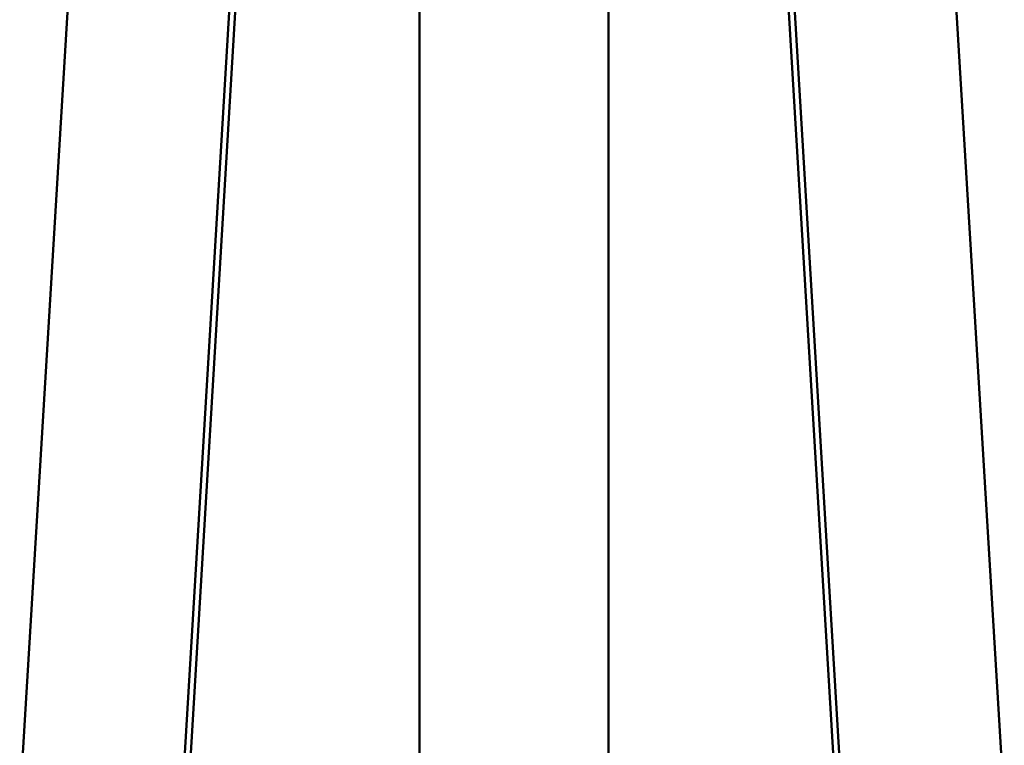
# Model space of a CAD drawing. Header units: millimetres. Extents: x 70 to 1011, y -602 to 1647.
# Tile 32 of 93: x 178 to 232, y 494 to 535. Entities that reach past the tile are written whole.
import ezdxf

# ---------------------------------------------------------------- set-up
doc = ezdxf.new("R2010")
doc.units = ezdxf.units.MM
doc.header["$LTSCALE"] = 0.75
doc.layers.add('Visible', color=7, linetype='Continuous', lineweight=50)

msp = doc.modelspace()

# ---------------------------------------------------------------- linework, layer by layer
at = {"layer": 'Visible'}
for p, q in [((189.913, 693.925, -169.86), (177.707, 490.953, -11.638)), ((186.707, 490.952, -11.637), (198.913, 693.925, -169.861)), ((223.455, 490.951, -11.638), (211.25, 693.925, -169.861)), ((220.25, 693.925, -169.861), (232.455, 490.952, -11.639)), ((223.455, 485.418, -18.736), (214.081, 641.304, -140.253)), ((186.707, 485.419, -18.735), (196.051, 640.797, -139.858)), ((199.939, 640.797, -160.155), (199.939, 484.826, -38.697)), ((210.439, 640.797, -160.155), (210.439, 484.826, -38.697))]:
    msp.add_line(p, q, dxfattribs=at)

doc.saveas('drawing.dxf')
